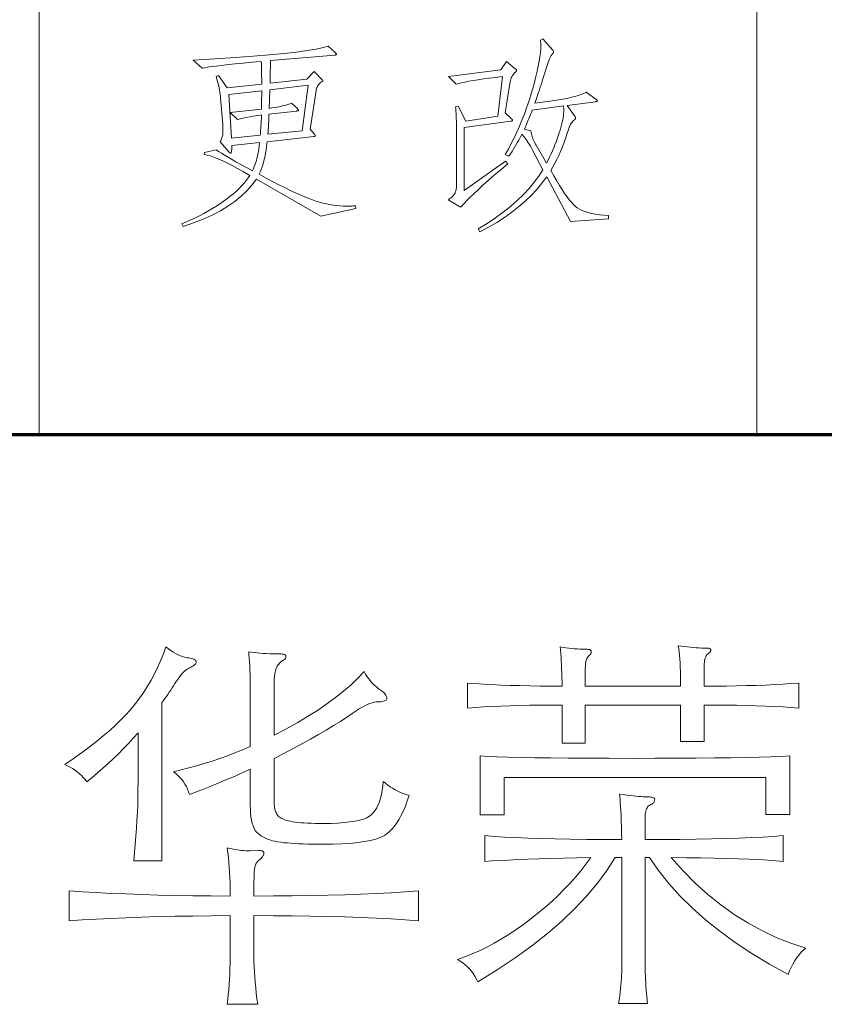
# Model space of a CAD drawing. Extents: x 0 to 1189, y 0 to 841.
# Tile 123 of 135: x 1097 to 1110, y 66 to 83. Entities that reach past the tile are written whole.
import ezdxf

# ---------------------------------------------------------------- set-up
doc = ezdxf.new("R2010")
doc.units = 0

msp = doc.modelspace()

# ---------------------------------------------------------------- linework, layer by layer
at = {"color": 7, "lineweight": 13}
for p, q in [((1097, 821), (1097, 76)), ((1109, 821), (1109, 76))]:
    msp.add_line(p, q, dxfattribs=at)
at = {"color": 5, "lineweight": 70}
msp.add_line((989, 76), (1169, 76), dxfattribs=at)
at = {"color": 7, "lineweight": 13}
for points in [[(1102.292, 79.775), (1101.709, 79.647), (1100.631, 80.268), (1100.558, 80.168), (1100.474, 80.072), (1100.379, 79.981), (1100.274, 79.895), (1100.157, 79.814), (1100.03, 79.737), (1099.891, 79.665), (1099.741, 79.598), (1099.581, 79.535), (1099.41, 79.477), (1099.385, 79.522), (1099.462, 79.553), (1099.537, 79.586), (1099.611, 79.62), (1099.683, 79.655), (1099.753, 79.691), (1099.822, 79.729), (1099.888, 79.768), (1099.954, 79.809), (1100.017, 79.85), (1100.079, 79.893), (1100.138, 79.937), (1100.194, 79.981), (1100.247, 80.024), (1100.297, 80.068), (1100.343, 80.112), (1100.385, 80.156), (1100.425, 80.199), (1100.461, 80.243), (1100.494, 80.287), (1100.523, 80.33), (1100.417, 80.391), (1100.317, 80.446), (1100.224, 80.496), (1100.138, 80.539), (1100.058, 80.577), (1099.985, 80.609), (1099.919, 80.634), (1099.859, 80.655), (1099.806, 80.669), (1099.76, 80.677), (1099.763, 80.712), (1099.958, 80.757), (1099.979, 80.742), (1100.009, 80.723), (1100.047, 80.699), (1100.095, 80.671), (1100.151, 80.638), (1100.216, 80.601), (1100.29, 80.559), (1100.373, 80.513), (1100.464, 80.462), (1100.565, 80.407), (1100.582, 80.441), (1100.597, 80.478), (1100.612, 80.518), (1100.626, 80.561), (1100.638, 80.606), (1100.65, 80.655), (1100.661, 80.706), (1100.67, 80.761), (1100.679, 80.818), (1100.686, 80.879), (1100.221, 80.827), (1100.221, 80.803), (1100.22, 80.782), (1100.219, 80.763), (1100.218, 80.747), (1100.216, 80.733), (1100.214, 80.722), (1100.211, 80.713), (1100.208, 80.707), (1100.204, 80.703), (1100.2, 80.702), (1100.198, 80.702), (1100.196, 80.702), (1100.194, 80.704), (1100.191, 80.705), (1100.188, 80.707), (1100.185, 80.709), (1100.182, 80.712), (1100.179, 80.715), (1100.176, 80.719), (1100.173, 80.722), (1100.027, 80.892), (1100.036, 80.91), (1100.043, 80.927), (1100.05, 80.944), (1100.056, 80.96), (1100.061, 80.977), (1100.065, 80.993), (1100.068, 81.01), (1100.07, 81.026), (1100.072, 81.042), (1100.072, 81.057), (1100.072, 81.073), (1100.072, 81.087), (1100.072, 81.102), (1100.072, 81.116), (1100.071, 81.129), (1100.071, 81.142), (1100.07, 81.154), (1100.07, 81.165), (1100.069, 81.177), (1100.069, 81.187), (1100.034, 81.621), (1100.031, 81.653), (1100.028, 81.685), (1100.023, 81.719), (1100.017, 81.754), (1100.01, 81.789), (1100.003, 81.826), (1099.994, 81.863), (1099.984, 81.902), (1099.973, 81.941), (1099.961, 81.982), (1099.996, 82.003), (1100.141, 81.794), (1100.721, 81.857), (1100.721, 81.901), (1100.721, 81.944), (1100.72, 81.986), (1100.72, 82.026), (1100.719, 82.064), (1100.718, 82.101), (1100.717, 82.137), (1100.716, 82.171), (1100.715, 82.204), (1100.714, 82.235), (1100.555, 82.221), (1100.409, 82.207), (1100.277, 82.194), (1100.158, 82.182), (1100.052, 82.17), (1099.96, 82.159), (1099.881, 82.148), (1099.816, 82.138), (1099.764, 82.129), (1099.725, 82.121), (1099.576, 82.256), (1099.942, 82.278), (1100.277, 82.3), (1100.58, 82.322), (1100.853, 82.345), (1101.094, 82.369), (1101.304, 82.392), (1101.482, 82.417), (1101.63, 82.441), (1101.746, 82.466), (1101.831, 82.492), (1101.952, 82.381), (1101.956, 82.377), (1101.959, 82.374), (1101.961, 82.371), (1101.964, 82.368), (1101.965, 82.366), (1101.967, 82.363), (1101.968, 82.361), (1101.969, 82.358), (1101.969, 82.356), (1101.97, 82.355), (1101.969, 82.353), (1101.969, 82.351), (1101.967, 82.35), (1101.965, 82.349), (1101.963, 82.347), (1101.96, 82.346), (1101.956, 82.345), (1101.952, 82.344), (1101.947, 82.343), (1101.942, 82.343), (1100.867, 82.249), (1100.866, 82.235), (1100.866, 82.216), (1100.866, 82.192), (1100.865, 82.162), (1100.865, 82.127), (1100.864, 82.086), (1100.863, 82.04), (1100.862, 81.989), (1100.861, 81.933), (1100.86, 81.871), (1101.474, 81.94), (1101.599, 82.065), (1101.734, 81.93), (1101.736, 81.928), (1101.738, 81.926), (1101.739, 81.924), (1101.74, 81.922), (1101.742, 81.92), (1101.743, 81.918), (1101.743, 81.917), (1101.744, 81.915), (1101.744, 81.914), (1101.744, 81.912), (1101.744, 81.911), (1101.744, 81.91), (1101.743, 81.908), (1101.742, 81.907), (1101.741, 81.905), (1101.739, 81.904), (1101.737, 81.903), (1101.735, 81.901), (1101.733, 81.9), (1101.73, 81.898), (1101.714, 81.889), (1101.7, 81.878), (1101.686, 81.866), (1101.674, 81.852), (1101.664, 81.838), (1101.654, 81.822), (1101.646, 81.805), (1101.639, 81.786), (1101.634, 81.767), (1101.63, 81.746), (1101.529, 81.104), (1101.599, 81.024), (1101.602, 81.02), (1101.605, 81.016), (1101.607, 81.013), (1101.61, 81.009), (1101.611, 81.006), (1101.613, 81.003), (1101.614, 81), (1101.615, 80.998), (1101.616, 80.995), (1101.616, 80.993), (1101.616, 80.991), (1101.615, 80.989), (1101.614, 80.987), (1101.612, 80.986), (1101.61, 80.984), (1101.607, 80.983), (1101.604, 80.982), (1101.6, 80.981), (1101.596, 80.98), (1101.592, 80.979), (1100.811, 80.892), (1100.803, 80.822), (1100.793, 80.755), (1100.783, 80.692), (1100.771, 80.632), (1100.758, 80.576), (1100.744, 80.523), (1100.729, 80.474), (1100.712, 80.428), (1100.695, 80.386), (1100.676, 80.348), (1100.793, 80.285), (1100.903, 80.228), (1101.008, 80.174), (1101.107, 80.125), (1101.199, 80.08), (1101.285, 80.039), (1101.365, 80.003), (1101.439, 79.971), (1101.507, 79.944), (1101.569, 79.921), (1101.627, 79.901), (1101.686, 79.884), (1101.744, 79.868), (1101.801, 79.855), (1101.858, 79.843), (1101.915, 79.834), (1101.972, 79.826), (1102.028, 79.821), (1102.084, 79.818), (1102.14, 79.817), (1102.153, 79.817), (1102.167, 79.817), (1102.181, 79.817), (1102.195, 79.818), (1102.21, 79.818), (1102.225, 79.818), (1102.24, 79.819), (1102.256, 79.819), (1102.272, 79.82), (1102.289, 79.821)], [(1106.521, 79.602), (1105.883, 79.56), (1105.487, 80.306), (1105.407, 80.2), (1105.321, 80.096), (1105.227, 79.996), (1105.125, 79.899), (1105.017, 79.806), (1104.902, 79.715), (1104.78, 79.628), (1104.65, 79.545), (1104.514, 79.464), (1104.37, 79.387), (1104.339, 79.435), (1104.488, 79.527), (1104.628, 79.62), (1104.758, 79.715), (1104.88, 79.812), (1104.993, 79.91), (1105.097, 80.01), (1105.191, 80.111), (1105.277, 80.214), (1105.354, 80.318), (1105.421, 80.424), (1105.248, 80.754), (1105.231, 80.786), (1105.213, 80.817), (1105.196, 80.846), (1105.178, 80.875), (1105.16, 80.902), (1105.143, 80.928), (1105.125, 80.953), (1105.107, 80.977), (1105.089, 80.999), (1105.071, 81.021), (1105.054, 80.988), (1105.037, 80.954), (1105.018, 80.919), (1104.998, 80.883), (1104.977, 80.846), (1104.954, 80.809), (1104.93, 80.77), (1104.906, 80.731), (1104.88, 80.691), (1104.853, 80.65), (1104.794, 80.677), (1104.845, 80.769), (1104.894, 80.862), (1104.941, 80.957), (1104.987, 81.054), (1105.03, 81.153), (1105.072, 81.254), (1105.112, 81.356), (1105.15, 81.461), (1105.186, 81.568), (1105.22, 81.676), (1105.252, 81.783), (1105.28, 81.885), (1105.305, 81.981), (1105.327, 82.072), (1105.345, 82.158), (1105.36, 82.238), (1105.372, 82.313), (1105.38, 82.382), (1105.385, 82.447), (1105.387, 82.506), (1105.387, 82.516), (1105.386, 82.526), (1105.386, 82.535), (1105.386, 82.544), (1105.385, 82.553), (1105.384, 82.562), (1105.383, 82.57), (1105.382, 82.578), (1105.381, 82.585), (1105.38, 82.592), (1105.421, 82.613), (1105.584, 82.429), (1105.588, 82.425), (1105.591, 82.421), (1105.593, 82.417), (1105.596, 82.414), (1105.598, 82.41), (1105.599, 82.407), (1105.6, 82.404), (1105.601, 82.4), (1105.602, 82.397), (1105.602, 82.395), (1105.602, 82.392), (1105.601, 82.389), (1105.599, 82.385), (1105.598, 82.382), (1105.595, 82.378), (1105.592, 82.374), (1105.589, 82.369), (1105.585, 82.365), (1105.581, 82.36), (1105.576, 82.355), (1105.571, 82.349), (1105.565, 82.342), (1105.56, 82.334), (1105.555, 82.325), (1105.549, 82.315), (1105.544, 82.304), (1105.539, 82.292), (1105.533, 82.279), (1105.528, 82.264), (1105.522, 82.249), (1105.418, 81.926), (1105.402, 81.878), (1105.387, 81.832), (1105.373, 81.788), (1105.359, 81.746), (1105.345, 81.706), (1105.332, 81.668), (1105.32, 81.632), (1105.308, 81.599), (1105.297, 81.567), (1105.286, 81.538), (1105.418, 81.553), (1105.54, 81.569), (1105.652, 81.586), (1105.754, 81.604), (1105.845, 81.622), (1105.926, 81.641), (1105.996, 81.66), (1106.057, 81.68), (1106.107, 81.7), (1106.146, 81.722), (1106.309, 81.604), (1106.314, 81.6), (1106.318, 81.597), (1106.322, 81.594), (1106.325, 81.591), (1106.328, 81.588), (1106.33, 81.585), (1106.332, 81.583), (1106.333, 81.58), (1106.333, 81.578), (1106.334, 81.576), (1106.333, 81.574), (1106.333, 81.572), (1106.331, 81.57), (1106.329, 81.569), (1106.326, 81.567), (1106.323, 81.566), (1106.318, 81.565), (1106.314, 81.564), (1106.308, 81.563), (1106.303, 81.562), (1105.827, 81.5), (1105.952, 81.326), (1105.955, 81.321), (1105.958, 81.317), (1105.961, 81.312), (1105.963, 81.308), (1105.965, 81.304), (1105.967, 81.301), (1105.968, 81.297), (1105.969, 81.294), (1105.969, 81.291), (1105.969, 81.288), (1105.969, 81.285), (1105.969, 81.282), (1105.968, 81.279), (1105.966, 81.276), (1105.964, 81.273), (1105.962, 81.27), (1105.959, 81.267), (1105.956, 81.264), (1105.953, 81.26), (1105.949, 81.257), (1105.936, 81.246), (1105.924, 81.234), (1105.912, 81.22), (1105.901, 81.206), (1105.891, 81.19), (1105.881, 81.173), (1105.872, 81.155), (1105.863, 81.136), (1105.855, 81.115), (1105.848, 81.094), (1105.825, 81.018), (1105.8, 80.943), (1105.774, 80.87), (1105.746, 80.799), (1105.717, 80.73), (1105.687, 80.663), (1105.656, 80.597), (1105.623, 80.533), (1105.589, 80.471), (1105.553, 80.41), (1105.604, 80.321), (1105.653, 80.238), (1105.699, 80.161), (1105.744, 80.092), (1105.786, 80.029), (1105.826, 79.972), (1105.863, 79.923), (1105.898, 79.88), (1105.932, 79.843), (1105.963, 79.814), (1105.995, 79.788), (1106.033, 79.765), (1106.076, 79.744), (1106.124, 79.725), (1106.177, 79.709), (1106.235, 79.694), (1106.299, 79.682), (1106.368, 79.671), (1106.442, 79.663), (1106.521, 79.657)], [(1104.814, 82.232), (1104.96, 82.114), (1104.964, 82.11), (1104.968, 82.107), (1104.971, 82.104), (1104.973, 82.101), (1104.976, 82.098), (1104.978, 82.095), (1104.979, 82.092), (1104.98, 82.089), (1104.981, 82.087), (1104.981, 82.084), (1104.981, 82.082), (1104.98, 82.079), (1104.979, 82.076), (1104.978, 82.074), (1104.976, 82.071), (1104.973, 82.068), (1104.971, 82.065), (1104.968, 82.061), (1104.964, 82.058), (1104.96, 82.055), (1104.947, 82.043), (1104.934, 82.029), (1104.923, 82.014), (1104.912, 81.998), (1104.903, 81.98), (1104.894, 81.961), (1104.887, 81.939), (1104.88, 81.917), (1104.875, 81.893), (1104.87, 81.867), (1104.794, 81.375), (1104.894, 81.281), (1104.898, 81.278), (1104.902, 81.274), (1104.905, 81.271), (1104.907, 81.268), (1104.91, 81.265), (1104.912, 81.262), (1104.913, 81.259), (1104.914, 81.257), (1104.915, 81.254), (1104.915, 81.252), (1104.915, 81.249), (1104.914, 81.247), (1104.912, 81.245), (1104.91, 81.243), (1104.907, 81.242), (1104.904, 81.24), (1104.9, 81.239), (1104.895, 81.238), (1104.89, 81.237), (1104.884, 81.236), (1104.107, 81.128), (1104.107, 80.077), (1104.797, 80.57), (1104.835, 80.525), (1104.717, 80.425), (1104.608, 80.331), (1104.509, 80.245), (1104.419, 80.165), (1104.338, 80.091), (1104.267, 80.024), (1104.205, 79.964), (1104.152, 79.911), (1104.109, 79.864), (1104.075, 79.824), (1104.072, 79.82), (1104.069, 79.816), (1104.065, 79.813), (1104.062, 79.811), (1104.059, 79.808), (1104.056, 79.806), (1104.053, 79.805), (1104.05, 79.804), (1104.047, 79.803), (1104.044, 79.803), (1104.041, 79.803), (1104.039, 79.804), (1104.036, 79.804), (1104.033, 79.805), (1104.03, 79.806), (1104.028, 79.807), (1104.025, 79.808), (1104.022, 79.81), (1104.019, 79.812), (1104.016, 79.814), (1103.839, 79.921), (1103.854, 79.932), (1103.868, 79.942), (1103.881, 79.952), (1103.893, 79.962), (1103.905, 79.973), (1103.915, 79.983), (1103.924, 79.993), (1103.933, 80.003), (1103.94, 80.013), (1103.947, 80.023), (1103.953, 80.034), (1103.958, 80.046), (1103.963, 80.059), (1103.967, 80.073), (1103.97, 80.089), (1103.973, 80.106), (1103.975, 80.124), (1103.977, 80.143), (1103.978, 80.163), (1103.978, 80.185), (1103.978, 81.031), (1103.978, 81.086), (1103.978, 81.138), (1103.977, 81.188), (1103.975, 81.235), (1103.974, 81.281), (1103.972, 81.324), (1103.97, 81.365), (1103.967, 81.404), (1103.964, 81.441), (1103.961, 81.475), (1104.006, 81.489), (1104.131, 81.236), (1104.669, 81.319), (1104.745, 81.982), (1104.632, 81.969), (1104.526, 81.956), (1104.429, 81.943), (1104.34, 81.93), (1104.258, 81.917), (1104.185, 81.904), (1104.12, 81.891), (1104.062, 81.879), (1104.013, 81.866), (1103.971, 81.853), (1103.843, 81.985), (1104.717, 82.093)], [(1101.498, 81.836), (1100.856, 81.76), (1100.846, 81.451), (1100.889, 81.457), (1100.932, 81.463), (1100.973, 81.47), (1101.012, 81.478), (1101.05, 81.487), (1101.087, 81.496), (1101.123, 81.505), (1101.156, 81.515), (1101.189, 81.526), (1101.22, 81.538), (1101.318, 81.448), (1101.321, 81.443), (1101.325, 81.44), (1101.328, 81.436), (1101.331, 81.433), (1101.333, 81.43), (1101.335, 81.427), (1101.336, 81.424), (1101.338, 81.422), (1101.338, 81.42), (1101.338, 81.418), (1101.338, 81.416), (1101.337, 81.415), (1101.335, 81.413), (1101.333, 81.412), (1101.33, 81.411), (1101.326, 81.409), (1101.321, 81.408), (1101.316, 81.407), (1101.31, 81.407), (1101.304, 81.406), (1100.842, 81.354), (1100.841, 81.325), (1100.84, 81.295), (1100.839, 81.264), (1100.838, 81.232), (1100.836, 81.199), (1100.834, 81.164), (1100.832, 81.129), (1100.83, 81.093), (1100.828, 81.056), (1100.825, 81.017), (1101.397, 81.073)], [(1100.721, 81.746), (1100.169, 81.68), (1100.214, 80.955), (1100.697, 81.003), (1100.698, 81.018), (1100.7, 81.037), (1100.701, 81.06), (1100.703, 81.087), (1100.705, 81.119), (1100.707, 81.155), (1100.71, 81.195), (1100.712, 81.239), (1100.715, 81.287), (1100.717, 81.34), (1100.667, 81.333), (1100.619, 81.326), (1100.573, 81.319), (1100.53, 81.311), (1100.488, 81.304), (1100.449, 81.296), (1100.412, 81.288), (1100.378, 81.28), (1100.345, 81.272), (1100.315, 81.264), (1100.193, 81.382), (1100.717, 81.437), (1100.718, 81.455), (1100.719, 81.475), (1100.719, 81.498), (1100.72, 81.525), (1100.72, 81.554), (1100.72, 81.587), (1100.72, 81.622), (1100.721, 81.66), (1100.721, 81.702)], [(1105.765, 81.493), (1105.245, 81.423), (1105.229, 81.384), (1105.215, 81.346), (1105.201, 81.31), (1105.187, 81.276), (1105.173, 81.243), (1105.16, 81.212), (1105.148, 81.182), (1105.136, 81.155), (1105.124, 81.128), (1105.113, 81.104), (1105.22, 81.076), (1105.225, 81.051), (1105.23, 81.027), (1105.237, 81.002), (1105.244, 80.978), (1105.252, 80.954), (1105.261, 80.93), (1105.271, 80.907), (1105.282, 80.883), (1105.294, 80.86), (1105.307, 80.837), (1105.48, 80.532), (1105.508, 80.585), (1105.533, 80.637), (1105.558, 80.69), (1105.581, 80.741), (1105.604, 80.792), (1105.624, 80.843), (1105.644, 80.893), (1105.662, 80.942), (1105.68, 80.991), (1105.695, 81.04), (1105.71, 81.087), (1105.723, 81.133), (1105.734, 81.176), (1105.744, 81.218), (1105.753, 81.257), (1105.76, 81.295), (1105.765, 81.331), (1105.769, 81.365), (1105.771, 81.397), (1105.772, 81.427), (1105.772, 81.434), (1105.771, 81.442), (1105.771, 81.449), (1105.771, 81.456), (1105.77, 81.462), (1105.769, 81.469), (1105.768, 81.475), (1105.767, 81.481), (1105.766, 81.487)], [(1098.653, 71.009), (1098.574, 70.919), (1098.493, 70.831), (1098.411, 70.745), (1098.327, 70.66), (1098.242, 70.577), (1098.155, 70.496), (1098.067, 70.417), (1097.977, 70.339), (1097.886, 70.263), (1097.794, 70.189), (1097.767, 70.226), (1097.737, 70.261), (1097.706, 70.295), (1097.672, 70.326), (1097.636, 70.356), (1097.599, 70.384), (1097.559, 70.41), (1097.517, 70.434), (1097.473, 70.457), (1097.427, 70.477), (1097.57, 70.575), (1097.706, 70.672), (1097.835, 70.768), (1097.957, 70.863), (1098.072, 70.957), (1098.179, 71.05), (1098.28, 71.142), (1098.373, 71.233), (1098.459, 71.323), (1098.538, 71.412), (1098.612, 71.502), (1098.682, 71.595), (1098.749, 71.691), (1098.812, 71.79), (1098.872, 71.892), (1098.928, 71.996), (1098.981, 72.104), (1099.031, 72.215), (1099.077, 72.329), (1099.119, 72.445), (1099.16, 72.414), (1099.2, 72.385), (1099.239, 72.36), (1099.277, 72.338), (1099.313, 72.318), (1099.348, 72.302), (1099.382, 72.288), (1099.415, 72.277), (1099.446, 72.27), (1099.476, 72.265), (1099.505, 72.261), (1099.53, 72.257), (1099.552, 72.252), (1099.571, 72.246), (1099.587, 72.239), (1099.6, 72.232), (1099.611, 72.224), (1099.618, 72.215), (1099.623, 72.206), (1099.624, 72.196), (1099.623, 72.185), (1099.62, 72.175), (1099.614, 72.165), (1099.607, 72.155), (1099.597, 72.145), (1099.585, 72.135), (1099.571, 72.126), (1099.555, 72.116), (1099.536, 72.107), (1099.516, 72.098), (1099.494, 72.087), (1099.472, 72.074), (1099.45, 72.058), (1099.428, 72.039), (1099.406, 72.017), (1099.384, 71.993), (1099.361, 71.966), (1099.338, 71.936), (1099.316, 71.903), (1099.293, 71.868), (1099.27, 71.831), (1099.246, 71.795), (1099.223, 71.759), (1099.199, 71.723), (1099.176, 71.688), (1099.151, 71.652), (1099.127, 71.617), (1099.103, 71.582), (1099.078, 71.548), (1099.053, 71.514), (1099.053, 68.87), (1098.581, 68.87), (1098.595, 69.007), (1098.607, 69.144), (1098.618, 69.279), (1098.627, 69.413), (1098.635, 69.546), (1098.642, 69.678), (1098.647, 69.809), (1098.65, 69.939), (1098.652, 70.067), (1098.653, 70.195)], [(1106.131, 71.474), (1106.131, 70.838), (1105.744, 70.838), (1105.744, 71.474), (1105.557, 71.474), (1105.376, 71.472), (1105.202, 71.47), (1105.035, 71.466), (1104.873, 71.461), (1104.718, 71.455), (1104.57, 71.449), (1104.428, 71.441), (1104.292, 71.432), (1104.163, 71.422), (1104.163, 71.842), (1104.292, 71.832), (1104.428, 71.823), (1104.57, 71.815), (1104.718, 71.808), (1104.873, 71.802), (1105.035, 71.798), (1105.202, 71.794), (1105.376, 71.791), (1105.557, 71.79), (1105.744, 71.789), (1105.743, 71.865), (1105.741, 71.939), (1105.738, 72.011), (1105.736, 72.08), (1105.733, 72.147), (1105.729, 72.211), (1105.725, 72.273), (1105.721, 72.333), (1105.716, 72.39), (1105.711, 72.445), (1105.76, 72.438), (1105.807, 72.431), (1105.855, 72.425), (1105.901, 72.42), (1105.947, 72.416), (1105.993, 72.412), (1106.038, 72.409), (1106.083, 72.407), (1106.127, 72.406), (1106.17, 72.406), (1106.182, 72.405), (1106.192, 72.404), (1106.201, 72.402), (1106.208, 72.399), (1106.215, 72.395), (1106.22, 72.39), (1106.224, 72.385), (1106.227, 72.379), (1106.229, 72.371), (1106.229, 72.363), (1106.229, 72.355), (1106.228, 72.347), (1106.226, 72.339), (1106.223, 72.332), (1106.22, 72.325), (1106.215, 72.318), (1106.21, 72.312), (1106.204, 72.305), (1106.198, 72.3), (1106.19, 72.294), (1106.179, 72.284), (1106.169, 72.271), (1106.16, 72.257), (1106.152, 72.24), (1106.146, 72.221), (1106.141, 72.199), (1106.136, 72.175), (1106.133, 72.149), (1106.132, 72.121), (1106.131, 72.091), (1106.131, 71.789), (1107.725, 71.789), (1107.725, 71.875), (1107.724, 71.957), (1107.722, 72.035), (1107.719, 72.108), (1107.715, 72.178), (1107.711, 72.243), (1107.706, 72.305), (1107.7, 72.362), (1107.693, 72.416), (1107.686, 72.465), (1107.738, 72.457), (1107.789, 72.451), (1107.839, 72.445), (1107.888, 72.44), (1107.937, 72.435), (1107.984, 72.432), (1108.031, 72.429), (1108.076, 72.427), (1108.121, 72.426), (1108.165, 72.425), (1108.177, 72.425), (1108.188, 72.424), (1108.198, 72.423), (1108.207, 72.42), (1108.214, 72.417), (1108.22, 72.414), (1108.224, 72.409), (1108.228, 72.405), (1108.229, 72.399), (1108.23, 72.393), (1108.23, 72.386), (1108.229, 72.38), (1108.227, 72.374), (1108.224, 72.368), (1108.22, 72.362), (1108.216, 72.356), (1108.211, 72.35), (1108.205, 72.344), (1108.198, 72.339), (1108.191, 72.334), (1108.177, 72.323), (1108.165, 72.311), (1108.154, 72.296), (1108.145, 72.279), (1108.137, 72.26), (1108.13, 72.238), (1108.125, 72.215), (1108.122, 72.189), (1108.119, 72.161), (1108.119, 72.13), (1108.119, 71.789), (1108.306, 71.79), (1108.486, 71.791), (1108.66, 71.794), (1108.828, 71.798), (1108.99, 71.802), (1109.144, 71.808), (1109.293, 71.815), (1109.435, 71.823), (1109.57, 71.832), (1109.699, 71.842), (1109.699, 71.422), (1109.57, 71.432), (1109.435, 71.441), (1109.293, 71.449), (1109.144, 71.455), (1108.99, 71.461), (1108.828, 71.466), (1108.66, 71.47), (1108.486, 71.472), (1108.306, 71.474), (1108.119, 71.474), (1108.119, 70.864), (1107.725, 70.864), (1107.725, 71.474)], [(1100.929, 70.582), (1100.929, 69.867), (1100.93, 69.838), (1100.931, 69.81), (1100.934, 69.784), (1100.937, 69.759), (1100.942, 69.735), (1100.947, 69.713), (1100.953, 69.693), (1100.961, 69.674), (1100.969, 69.657), (1100.979, 69.641), (1100.99, 69.626), (1101.003, 69.612), (1101.019, 69.599), (1101.038, 69.587), (1101.059, 69.575), (1101.083, 69.565), (1101.109, 69.555), (1101.137, 69.545), (1101.168, 69.537), (1101.202, 69.529), (1101.238, 69.523), (1101.279, 69.516), (1101.324, 69.511), (1101.374, 69.506), (1101.427, 69.502), (1101.485, 69.499), (1101.546, 69.497), (1101.612, 69.495), (1101.682, 69.494), (1101.756, 69.493), (1101.88, 69.495), (1101.994, 69.499), (1102.098, 69.507), (1102.193, 69.518), (1102.278, 69.531), (1102.354, 69.548), (1102.42, 69.567), (1102.476, 69.59), (1102.522, 69.616), (1102.559, 69.644), (1102.59, 69.677), (1102.619, 69.715), (1102.644, 69.757), (1102.667, 69.805), (1102.688, 69.857), (1102.706, 69.915), (1102.722, 69.978), (1102.735, 70.045), (1102.745, 70.118), (1102.753, 70.195), (1102.789, 70.165), (1102.827, 70.135), (1102.866, 70.108), (1102.907, 70.082), (1102.95, 70.057), (1102.994, 70.035), (1103.039, 70.013), (1103.087, 69.994), (1103.135, 69.976), (1103.186, 69.959), (1103.155, 69.869), (1103.123, 69.784), (1103.089, 69.706), (1103.054, 69.633), (1103.018, 69.566), (1102.98, 69.505), (1102.941, 69.45), (1102.9, 69.401), (1102.859, 69.357), (1102.815, 69.32), (1102.765, 69.287), (1102.703, 69.257), (1102.628, 69.231), (1102.54, 69.208), (1102.441, 69.189), (1102.328, 69.174), (1102.204, 69.161), (1102.067, 69.153), (1101.918, 69.147), (1101.756, 69.146), (1101.664, 69.146), (1101.576, 69.147), (1101.493, 69.149), (1101.414, 69.151), (1101.34, 69.154), (1101.271, 69.158), (1101.206, 69.162), (1101.145, 69.167), (1101.089, 69.172), (1101.038, 69.179), (1100.99, 69.186), (1100.944, 69.195), (1100.9, 69.205), (1100.859, 69.217), (1100.82, 69.231), (1100.784, 69.246), (1100.75, 69.263), (1100.718, 69.281), (1100.688, 69.301), (1100.66, 69.323), (1100.635, 69.348), (1100.613, 69.378), (1100.594, 69.413), (1100.576, 69.453), (1100.562, 69.498), (1100.55, 69.549), (1100.541, 69.604), (1100.534, 69.665), (1100.531, 69.731), (1100.529, 69.802), (1100.529, 70.399), (1100.445, 70.36), (1100.356, 70.321), (1100.264, 70.281), (1100.168, 70.24), (1100.068, 70.199), (1099.965, 70.156), (1099.857, 70.113), (1099.746, 70.069), (1099.631, 70.024), (1099.512, 69.979), (1099.498, 70.024), (1099.481, 70.067), (1099.461, 70.109), (1099.438, 70.15), (1099.412, 70.189), (1099.384, 70.226), (1099.353, 70.262), (1099.319, 70.296), (1099.283, 70.328), (1099.244, 70.359), (1099.373, 70.389), (1099.503, 70.422), (1099.632, 70.458), (1099.761, 70.496), (1099.89, 70.536), (1100.018, 70.58), (1100.146, 70.626), (1100.274, 70.674), (1100.402, 70.725), (1100.529, 70.779), (1100.529, 71.579), (1100.529, 71.688), (1100.528, 71.789), (1100.527, 71.884), (1100.525, 71.973), (1100.523, 72.055), (1100.52, 72.13), (1100.516, 72.199), (1100.512, 72.262), (1100.508, 72.317), (1100.503, 72.366), (1100.547, 72.359), (1100.594, 72.352), (1100.642, 72.346), (1100.692, 72.341), (1100.744, 72.337), (1100.798, 72.333), (1100.854, 72.331), (1100.912, 72.329), (1100.972, 72.327), (1101.034, 72.327), (1101.052, 72.327), (1101.067, 72.325), (1101.081, 72.323), (1101.093, 72.32), (1101.103, 72.316), (1101.111, 72.312), (1101.118, 72.306), (1101.122, 72.3), (1101.125, 72.293), (1101.126, 72.284), (1101.126, 72.276), (1101.124, 72.268), (1101.121, 72.26), (1101.118, 72.253), (1101.113, 72.246), (1101.107, 72.239), (1101.1, 72.233), (1101.093, 72.227), (1101.084, 72.221), (1101.074, 72.216), (1101.046, 72.199), (1101.022, 72.178), (1101, 72.152), (1100.981, 72.121), (1100.965, 72.086), (1100.953, 72.046), (1100.942, 72.002), (1100.935, 71.953), (1100.931, 71.9), (1100.929, 71.842), (1100.929, 70.969), (1101.126, 71.072), (1101.313, 71.176), (1101.489, 71.28), (1101.655, 71.385), (1101.81, 71.491), (1101.955, 71.597), (1102.09, 71.705), (1102.214, 71.813), (1102.328, 71.922), (1102.432, 72.032), (1102.456, 71.992), (1102.48, 71.955), (1102.506, 71.919), (1102.532, 71.885), (1102.559, 71.853), (1102.587, 71.823), (1102.616, 71.795), (1102.646, 71.77), (1102.676, 71.746), (1102.707, 71.724), (1102.727, 71.709), (1102.745, 71.695), (1102.76, 71.681), (1102.774, 71.667), (1102.786, 71.654), (1102.795, 71.641), (1102.802, 71.627), (1102.808, 71.614), (1102.811, 71.602), (1102.812, 71.589), (1102.811, 71.577), (1102.806, 71.567), (1102.799, 71.557), (1102.788, 71.549), (1102.775, 71.542), (1102.759, 71.537), (1102.74, 71.532), (1102.718, 71.529), (1102.692, 71.527), (1102.664, 71.527), (1102.634, 71.525), (1102.6, 71.519), (1102.565, 71.51), (1102.527, 71.497), (1102.486, 71.481), (1102.444, 71.461), (1102.398, 71.437), (1102.351, 71.409), (1102.3, 71.378), (1102.248, 71.343), (1102.145, 71.273), (1102.036, 71.201), (1101.92, 71.129), (1101.798, 71.055), (1101.669, 70.979), (1101.534, 70.902), (1101.392, 70.824), (1101.245, 70.745), (1101.09, 70.664)], [(1109.549, 69.644), (1109.149, 69.644), (1109.149, 70.261), (1104.773, 70.261), (1104.773, 69.638), (1104.373, 69.638), (1104.373, 70.622), (1104.499, 70.614), (1104.653, 70.607), (1104.836, 70.602), (1105.047, 70.596), (1105.287, 70.592), (1105.556, 70.589), (1105.853, 70.586), (1106.178, 70.584), (1106.532, 70.583), (1106.915, 70.582), (1107.298, 70.583), (1107.655, 70.584), (1107.985, 70.586), (1108.289, 70.589), (1108.566, 70.592), (1108.816, 70.596), (1109.039, 70.602), (1109.235, 70.607), (1109.405, 70.614), (1109.549, 70.622)], [(1107.207, 68.923), (1107.135, 68.923), (1107.135, 67.053), (1107.135, 66.997), (1107.136, 66.94), (1107.138, 66.883), (1107.141, 66.827), (1107.145, 66.77), (1107.149, 66.712), (1107.154, 66.655), (1107.16, 66.598), (1107.167, 66.54), (1107.174, 66.483), (1106.689, 66.483), (1106.699, 66.547), (1106.708, 66.61), (1106.715, 66.672), (1106.722, 66.731), (1106.728, 66.789), (1106.733, 66.845), (1106.736, 66.9), (1106.739, 66.953), (1106.741, 67.004), (1106.741, 67.053), (1106.741, 68.923), (1106.63, 68.923), (1106.492, 68.707), (1106.334, 68.493), (1106.156, 68.281), (1105.957, 68.07), (1105.738, 67.862), (1105.498, 67.655), (1105.237, 67.449), (1104.957, 67.246), (1104.656, 67.044), (1104.334, 66.843), (1104.312, 66.892), (1104.286, 66.938), (1104.259, 66.982), (1104.229, 67.023), (1104.196, 67.061), (1104.161, 67.098), (1104.123, 67.131), (1104.082, 67.162), (1104.039, 67.191), (1103.993, 67.217), (1104.116, 67.262), (1104.239, 67.312), (1104.362, 67.366), (1104.485, 67.427), (1104.608, 67.492), (1104.73, 67.562), (1104.853, 67.638), (1104.975, 67.719), (1105.097, 67.805), (1105.219, 67.896), (1105.339, 67.991), (1105.455, 68.087), (1105.566, 68.185), (1105.673, 68.285), (1105.775, 68.387), (1105.873, 68.491), (1105.967, 68.596), (1106.057, 68.703), (1106.142, 68.812), (1106.223, 68.923), (1105.987, 68.918), (1105.764, 68.914), (1105.554, 68.909), (1105.357, 68.903), (1105.173, 68.896), (1105.003, 68.89), (1104.845, 68.882), (1104.701, 68.874), (1104.57, 68.866), (1104.452, 68.857), (1104.452, 69.29), (1104.607, 69.278), (1104.779, 69.266), (1104.966, 69.257), (1105.171, 69.248), (1105.391, 69.241), (1105.629, 69.235), (1105.882, 69.23), (1106.152, 69.227), (1106.438, 69.225), (1106.741, 69.224), (1106.738, 69.336), (1106.735, 69.44), (1106.732, 69.535), (1106.729, 69.623), (1106.725, 69.703), (1106.721, 69.775), (1106.716, 69.84), (1106.712, 69.896), (1106.707, 69.945), (1106.702, 69.985), (1106.764, 69.977), (1106.823, 69.969), (1106.878, 69.962), (1106.929, 69.956), (1106.976, 69.951), (1107.02, 69.947), (1107.06, 69.944), (1107.096, 69.941), (1107.129, 69.94), (1107.158, 69.939), (1107.183, 69.939), (1107.206, 69.937), (1107.226, 69.935), (1107.244, 69.932), (1107.259, 69.927), (1107.271, 69.922), (1107.28, 69.915), (1107.287, 69.908), (1107.291, 69.9), (1107.292, 69.89), (1107.291, 69.88), (1107.289, 69.871), (1107.285, 69.862), (1107.28, 69.852), (1107.272, 69.843), (1107.264, 69.835), (1107.254, 69.826), (1107.242, 69.818), (1107.228, 69.81), (1107.213, 69.802), (1107.198, 69.793), (1107.185, 69.782), (1107.173, 69.769), (1107.163, 69.754), (1107.154, 69.738), (1107.147, 69.719), (1107.142, 69.698), (1107.138, 69.676), (1107.135, 69.651), (1107.135, 69.625), (1107.135, 69.224), (1107.434, 69.225), (1107.718, 69.227), (1107.987, 69.23), (1108.24, 69.235), (1108.478, 69.241), (1108.7, 69.248), (1108.908, 69.257), (1109.099, 69.266), (1109.276, 69.278), (1109.437, 69.29), (1109.437, 68.857), (1109.317, 68.868), (1109.182, 68.879), (1109.032, 68.888), (1108.867, 68.896), (1108.688, 68.903), (1108.493, 68.909), (1108.284, 68.914), (1108.06, 68.918), (1107.821, 68.921), (1107.568, 68.923), (1107.766, 68.702), (1107.97, 68.497), (1108.181, 68.307), (1108.397, 68.132), (1108.619, 67.973), (1108.847, 67.829), (1109.081, 67.701), (1109.32, 67.588), (1109.566, 67.49), (1109.818, 67.407), (1109.784, 67.381), (1109.751, 67.35), (1109.719, 67.316), (1109.688, 67.277), (1109.659, 67.235), (1109.63, 67.189), (1109.601, 67.14), (1109.574, 67.086), (1109.548, 67.029), (1109.522, 66.968), (1109.21, 67.141), (1108.916, 67.319), (1108.639, 67.502), (1108.38, 67.69), (1108.14, 67.883), (1107.917, 68.081), (1107.713, 68.284), (1107.526, 68.492), (1107.358, 68.705)], [(1100.588, 68.28), (1100.916, 68.281), (1101.232, 68.283), (1101.536, 68.288), (1101.829, 68.293), (1102.11, 68.301), (1102.38, 68.311), (1102.638, 68.322), (1102.885, 68.334), (1103.12, 68.349), (1103.343, 68.365), (1103.343, 67.867), (1103.12, 67.883), (1102.885, 67.897), (1102.638, 67.91), (1102.38, 67.921), (1102.11, 67.931), (1101.829, 67.938), (1101.536, 67.944), (1101.232, 67.948), (1100.916, 67.951), (1100.588, 67.952), (1100.588, 67.348), (1100.589, 67.266), (1100.591, 67.183), (1100.594, 67.098), (1100.599, 67.013), (1100.605, 66.925), (1100.612, 66.837), (1100.62, 66.747), (1100.63, 66.656), (1100.641, 66.563), (1100.654, 66.469), (1100.142, 66.469), (1100.152, 66.549), (1100.161, 66.631), (1100.169, 66.714), (1100.176, 66.799), (1100.182, 66.886), (1100.186, 66.975), (1100.19, 67.065), (1100.193, 67.158), (1100.194, 67.252), (1100.195, 67.348), (1100.195, 67.952), (1099.877, 67.95), (1099.57, 67.946), (1099.274, 67.941), (1098.989, 67.935), (1098.714, 67.927), (1098.45, 67.918), (1098.196, 67.907), (1097.953, 67.895), (1097.72, 67.882), (1097.499, 67.867), (1097.499, 68.365), (1097.72, 68.35), (1097.953, 68.337), (1098.196, 68.324), (1098.45, 68.314), (1098.714, 68.304), (1098.989, 68.297), (1099.274, 68.29), (1099.57, 68.285), (1099.877, 68.282), (1100.195, 68.28), (1100.193, 68.389), (1100.191, 68.493), (1100.187, 68.589), (1100.183, 68.68), (1100.178, 68.764), (1100.173, 68.841), (1100.166, 68.912), (1100.159, 68.977), (1100.151, 69.035), (1100.142, 69.087), (1100.185, 69.077), (1100.227, 69.068), (1100.268, 69.06), (1100.308, 69.053), (1100.347, 69.047), (1100.385, 69.043), (1100.423, 69.039), (1100.459, 69.036), (1100.495, 69.035), (1100.529, 69.034), (1100.667, 69.041), (1100.684, 69.04), (1100.7, 69.039), (1100.714, 69.037), (1100.726, 69.033), (1100.736, 69.029), (1100.744, 69.024), (1100.751, 69.018), (1100.755, 69.011), (1100.758, 69.004), (1100.759, 68.995), (1100.758, 68.986), (1100.756, 68.976), (1100.752, 68.966), (1100.747, 68.957), (1100.741, 68.946), (1100.733, 68.936), (1100.724, 68.926), (1100.713, 68.915), (1100.7, 68.904), (1100.687, 68.893), (1100.673, 68.882), (1100.66, 68.869), (1100.649, 68.856), (1100.638, 68.842), (1100.629, 68.827), (1100.621, 68.811), (1100.615, 68.794), (1100.609, 68.777), (1100.605, 68.758), (1100.601, 68.739), (1100.599, 68.717), (1100.597, 68.689), (1100.595, 68.656), (1100.593, 68.618), (1100.592, 68.575), (1100.59, 68.526), (1100.589, 68.473), (1100.589, 68.414), (1100.588, 68.349)]]:
    msp.add_lwpolyline(points, close=True, dxfattribs=at)

doc.saveas('drawing.dxf')
